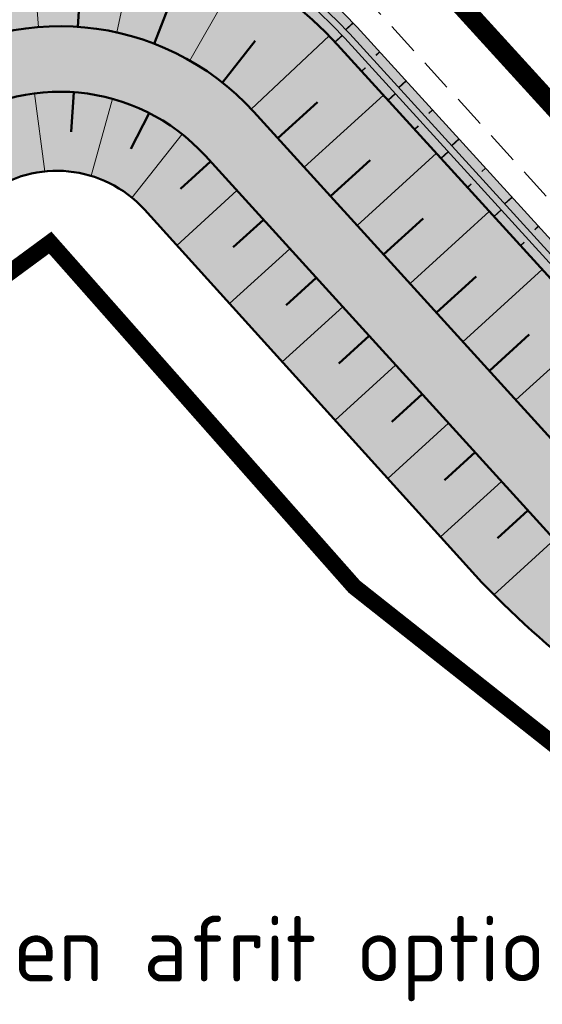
# Model space of a CAD drawing. Header units: metres. Extents: x -3 to 311477, y 0 to 754107.
# Tile 67 of 82: x 155503 to 155543, y 377063 to 377139. Entities that reach past the tile are written whole.
import ezdxf
from ezdxf import colors
from ezdxf.entities.mleader import LeaderData, LeaderLine
from ezdxf.math import Vec2, Vec3

# ---------------------------------------------------------------- set-up
doc = ezdxf.new("R2010")
doc.units = ezdxf.units.M
doc.linetypes.add('CENTER', pattern=[2, 1.25, -0.25, 0.25, -0.25])
doc.linetypes.add('DASHED2', pattern=[0.375, 0.25, -0.125])
for name, color, linetype, lineweight in [('B-WA-GW-TALUDARCERING-S', 90, 'Continuous', 25), ('B-WA-GW-TALUDARCERING_KORT-G', 90, 'Continuous', 18), ('B-WA-GW-TALUDARCERING_LANG-G', 90, 'Continuous', 18), ('N-WE-GW-TALUD-GD', 90, 'Continuous', 50), ('N-WE-GW-TALUDARCERING-S', 90, 'Continuous', 25), ('N-WE-GW-TALUDARCERING_KORT-G', 90, 'Continuous', 50), ('N-WE-GW-TALUDARCERING_LANG-G', 90, 'Continuous', 18), ('N-XX-GW-GROND_STEEN-WERK-A-2000', 7, 'Continuous', 18), ('X-XX-AL-HULPLIJN-O', 7, 'Continuous', 18), ('X-XX-AL-TEKENBLAD_SCHAALBALK-S', 7, 'Continuous', 25)]:
    doc.layers.add(name, color=color, linetype=linetype, lineweight=lineweight)
doc.layers.add('D_KLE_BUISLEIDING GEVAARLIJKE INHOUD_PPS PIPELINES', color=7, linetype='Continuous')
for name, color, linetype, true_color in [('N-KLEUR_talud', 7, 'Continuous', 0xa57500), ('N-KLEUR_water', 150, 'Continuous', 0x007fff), ('Z_ZZZ_WERKGRENS', 5, 'CENTER', 0x0000ff)]:
    doc.layers.add(name, color=color, linetype=linetype, true_color=true_color)
doc.styles.add('NLCS-ISO', font='NLCS-ISO.ttf')

# ---------------------------------------------------------------- blocks, each defined once
blk = doc.blocks.new('*U31')
at = {"layer": 'B-WA-GW-TALUDARCERING_KORT-G'}
for p, q in [((155528.9553616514, 377134.6559442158), (155529.2325062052, 377134.9085622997)), ((155532.9972509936, 377130.2216313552), (155533.2743955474, 377130.4742494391)), ((155537.0391403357, 377125.7873184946), (155537.3162848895, 377126.0399365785)), ((155541.0810296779, 377121.353005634), (155541.3581742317, 377121.6056237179))]:
    blk.add_line(p, q, dxfattribs=at)
at = {"layer": 'B-WA-GW-TALUDARCERING_LANG-G'}
for p, q in [((155526.9334642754, 377136.8722266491), (155527.4828726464, 377137.3827660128)), ((155530.9763063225, 377132.4387877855), (155531.5305954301, 377132.9440239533)), ((155535.0181956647, 377128.0044749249), (155535.5724847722, 377128.5097110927)), ((155539.0600850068, 377123.5701620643), (155539.6143741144, 377124.0753982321))]:
    blk.add_line(p, q, dxfattribs=at)
blk = doc.blocks.new('*U32')
at = {"layer": 'B-WA-GW-TALUDARCERING_KORT-G'}
for p, q in [((155530.3222482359, 377136.1252563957), (155530.0451036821, 377135.8726383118)), ((155534.364137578, 377131.690943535), (155534.0869930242, 377131.4383254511)), ((155538.4060269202, 377127.2566306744), (155538.1288823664, 377127.0040125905)), ((155542.4479162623, 377122.8223178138), (155542.1707717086, 377122.5696997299))]:
    blk.add_line(p, q, dxfattribs=at)
at = {"layer": 'B-WA-GW-TALUDARCERING_LANG-G'}
for p, q in [((155528.2989918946, 377138.3402852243), (155527.7520756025, 377137.8270832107)), ((155532.3431929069, 377133.9080999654), (155531.7889037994, 377133.4028637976)), ((155536.3850822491, 377129.4737871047), (155535.8307931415, 377128.968550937)), ((155540.4269715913, 377125.0394742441), (155539.8726824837, 377124.5342380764))]:
    blk.add_line(p, q, dxfattribs=at)
blk = doc.blocks.new('*U38')
at = {"layer": 'N-WE-GW-TALUDARCERING_KORT-G'}
for p, q in [((155506.9836793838, 377133.0621029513), (155506.7707745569, 377130.0438706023)), ((155512.7271580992, 377131.4699330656), (155511.3360943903, 377128.7343008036)), ((155517.4053782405, 377127.7740599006), (155515.1134852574, 377125.6877333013)), ((155521.4443687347, 377123.3371064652), (155519.1467900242, 377121.2456041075)), ((155525.4833592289, 377118.9001530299), (155523.180094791, 377116.8034749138)), ((155529.5223497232, 377114.4631995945), (155527.2133995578, 377112.36134572)), ((155533.5613402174, 377110.0262461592), (155531.2467043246, 377107.9192165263)), ((155537.6003307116, 377105.5892927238), (155535.2800090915, 377103.4770873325)), ((155541.6393212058, 377101.1523392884), (155539.3133138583, 377099.0349581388))]:
    blk.add_line(p, q, dxfattribs=at)
at = {"layer": 'N-WE-GW-TALUDARCERING_LANG-G'}
for p, q in [((155503.989986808, 377132.9735324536), (155504.7658024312, 377127.0197885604)), ((155509.9352936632, 377132.5541530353), (155508.3066300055, 377126.679029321)), ((155515.247969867, 377129.8526674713), (155511.4120843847, 377125.0151362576)), ((155519.4248734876, 377125.555583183), (155514.835401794, 377121.3777542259)), ((155523.4638639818, 377121.1186297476), (155518.8630208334, 377116.9304492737)), ((155527.5028544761, 377116.6816763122), (155522.8906398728, 377112.4831443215)), ((155531.5418449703, 377112.2447228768), (155526.9182589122, 377108.0358393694)), ((155535.5808354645, 377107.8077694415), (155530.9458779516, 377103.5885344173)), ((155539.6198259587, 377103.3708160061), (155534.973496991, 377099.1412294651)), ((155543.658816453, 377098.9338625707), (155539.0399673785, 377094.7292911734))]:
    blk.add_line(p, q, dxfattribs=at)
blk = doc.blocks.new('*U39')
at = {"layer": 'N-WE-GW-TALUDARCERING_KORT-G'}
for p, q in [((155507.2852936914, 377138.0531878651), (155507.5479677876, 377141.9154167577)), ((155513.1214635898, 377136.7609302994), (155514.5428538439, 377140.4484796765)), ((155518.3150814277, 377133.8016833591), (155520.8156088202, 377136.9715134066)), ((155522.5435514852, 377129.557219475), (155525.5656383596, 377132.308246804)), ((155526.5825419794, 377125.1202660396), (155529.6060787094, 377127.8726131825)), ((155530.6215324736, 377120.6833126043), (155533.6465190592, 377123.4369795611)), ((155534.6605229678, 377116.2463591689), (155537.6869594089, 377119.0013459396)), ((155538.6995134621, 377111.8094057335), (155541.7273997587, 377114.5657123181))]:
    blk.add_line(p, q, dxfattribs=at)
at = {"layer": 'N-WE-GW-TALUDARCERING_LANG-G'}
for p, q in [((155504.2881808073, 377138.0319273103), (155503.6592843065, 377145.675439)), ((155510.2519293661, 377137.6263267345), (155511.9427428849, 377145.262478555)), ((155515.8294528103, 377135.4764334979), (155519.7846064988, 377142.4179146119)), ((155520.5225275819, 377131.7742911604), (155526.476111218, 377137.3528525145)), ((155524.5630467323, 377127.3387427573), (155530.6086703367, 377132.8421172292)), ((155528.6020372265, 377122.9017893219), (155534.6505605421, 377128.4078034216)), ((155532.6410277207, 377118.4648358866), (155538.6924507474, 377123.973489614)), ((155536.6800182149, 377114.0278824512), (155542.7343409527, 377119.5391758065)), ((155540.7190087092, 377109.5909290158), (155546.776231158, 377115.1048619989))]:
    blk.add_line(p, q, dxfattribs=at)

msp = doc.modelspace()

# ---------------------------------------------------------------- hatches: boundary and pattern name
at = {"layer": 'N-KLEUR_talud'}
h = msp.add_hatch(color=256, dxfattribs=at)
h.dxf.hatch_style = 1
edge = h.paths.add_edge_path()
edge.add_line((155673.4108115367, 377006.0341118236), (155668.6244481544, 377040.0968973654))
edge.add_line((155668.6244481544, 377040.0968973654), (155660.5644984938, 377038.9669496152))
edge.add_arc((155659.590488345, 377045.8996389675), 7.000776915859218, 236.7180492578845, 277.99744058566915, ccw=False)
edge.add_line((155655.748745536, 377040.0471275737), (155645.8460909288, 377046.5484328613))
edge.add_line((155645.8460909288, 377046.5484328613), (155600.2293698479, 377076.4962396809))
edge.add_line((155600.2293698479, 377076.4962396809), (155599.1231837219, 377077.4860353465))
edge.add_line((155599.1231837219, 377077.4860353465), (155582.1363142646, 377093.9448802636))
edge.add_line((155582.1363142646, 377093.9448802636), (155577.988303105, 377102.2384679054))
edge.add_arc((155560.9951843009, 377093.7394142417), 18.9999999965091, 26.57177871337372, 37.85921574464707)
edge.add_line((155575.996086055, 377105.4001580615), (155572.8380014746, 377102.9452646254))
edge.add_arc((155560.9951843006, 377093.7394142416), 14.99999999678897, 26.571778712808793, 37.85921574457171, ccw=False)
edge.add_line((155574.4108044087, 377100.4491934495), (155579.6254909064, 377090.0228812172))
edge.add_line((155579.6254909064, 377090.0228812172), (155555.4943709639, 377105.8651875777))
edge.add_arc((155559.3360270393, 377111.7168265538), 7.000000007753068, 222.3492648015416, 236.7147241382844, ccw=False)
edge.add_line((155554.1626620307, 377107.0012889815), (155527.1156784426, 377136.6742406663))
edge.add_arc((155506.4222184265, 377117.8120904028), 28.00000000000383, 42.349264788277, 127.4616201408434)
edge.add_line((155489.3917823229, 377140.0373968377), (155133.825795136, 376867.1425545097))
edge.add_arc((155147.1594990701, 376849.7695196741), 21.89999999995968, 127.5060305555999, 216.4800687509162)
edge.add_line((155129.550503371, 376836.7490254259), (155176.2077635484, 376773.6494626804))
edge.add_arc((155173.3935404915, 376771.568561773), 3.499999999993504, -52.774248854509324, 36.480068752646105, ccw=False)
edge.add_line((155175.5108901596, 376768.7816584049), (155096.4868039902, 376708.7431136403))
edge.add_arc((155094.3694543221, 376711.5300170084), 3.499999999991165, 216.3965705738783, 307.22575114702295, ccw=False)
edge.add_line((155091.5522017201, 376709.4532195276), (155045.0742862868, 376772.5022309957))
edge.add_arc((155028.3317565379, 376760.1601202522), 20.79999999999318, 36.39657057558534, 127.1226471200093)
edge.add_line((155015.7784739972, 376776.7449053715), (155009.3459965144, 376771.8760628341))
edge.add_line((155009.3459965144, 376771.8760628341), (155007.5027565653, 376769.7596135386))
edge.add_line((155007.5027565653, 376769.7596135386), (155010.5440884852, 376765.7905704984))
edge.add_line((155010.5440884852, 376765.7905704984), (155014.6215412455, 376767.0458150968))
edge.add_line((155014.6215412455, 376767.0458150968), (155017.957784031, 376769.5065740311))
edge.add_arc((155025.9711933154, 376758.6421701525), 13.49999999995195, 35.84919676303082, 126.41188770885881, ccw=False)
edge.add_line((155036.913770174, 376766.5484974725), (155082.8034897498, 376703.0358495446))
edge.add_arc((155094.3694556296, 376711.5300119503), 14.34999518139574, 216.2939369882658, 307.2257592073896)
edge.add_line((155103.0505879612, 376700.1037131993), (155182.0746741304, 376760.1422579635))
edge.add_arc((155173.3935404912, 376771.5685617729), 14.35000000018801, 307.2257511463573, 396.5760538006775)
edge.add_line((155184.9175460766, 376780.1195731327), (155137.9884591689, 376842.3407686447))
edge.add_arc((155147.9681603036, 376849.867757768), 12.50000000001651, 126.41188770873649, 217.024690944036, ccw=False)
edge.add_line((155140.5483368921, 376859.9273909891), (155500.3487950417, 377125.310412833))
edge.add_arc((155505.6910678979, 377118.0674769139), 8.999999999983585, 42.16497704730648, 126.41188770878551, ccw=False)
edge.add_line((155512.3620034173, 377124.1088856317), (155538.1302758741, 377095.6555079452))
edge.add_arc((155593.8001357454, 377149.4222848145), 77.39508765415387, 224.0037373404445, 232.9482773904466)
edge.add_line((155547.1668301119, 377087.653891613), (155656.2955594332, 377006.5398466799))
edge.add_arc((155662.2610260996, 377014.5656305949), 9.9999999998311, 233.3770308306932, 277.9985996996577)
edge.add_line((155663.6525150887, 377004.6629158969), (155673.4108115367, 377006.0341118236))
at = {"layer": 'N-KLEUR_water'}
h = msp.add_hatch(color=256, dxfattribs=at)
h.dxf.hatch_style = 1
edge = h.paths.add_edge_path()
edge.add_line((155038.0095008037, 376793.6041018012), (155036.7918113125, 376795.1906798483))
edge.add_line((155036.7918113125, 376795.1906798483), (155035.9387319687, 376794.5359463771))
edge.add_arc((155035.3298870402, 376795.329235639), 0.999999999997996, 222.9769603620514, 307.506030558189, ccw=False)
edge.add_line((155034.5982591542, 376794.6475314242), (155033.4923079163, 376795.834475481))
edge.add_line((155033.4923079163, 376795.834475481), (155032.0290521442, 376794.4710670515))
edge.add_arc((155029.4683545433, 376792.0851022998), 3.499999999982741, -14.217662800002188, 42.976960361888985, ccw=False)
edge.add_arc((155036.2539423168, 376790.3658586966), 3.499999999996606, 165.7823371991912, 216.396570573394)
edge.add_line((155033.4366897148, 376788.2890612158), (155091.5522017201, 376709.4532195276))
edge.add_arc((155094.3694543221, 376711.5300170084), 3.499999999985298, 216.396570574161, 307.2257511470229)
edge.add_line((155096.4868039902, 376708.7431136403), (155175.5108901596, 376768.7816584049))
edge.add_arc((155173.3935404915, 376771.5685617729), 3.499999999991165, 307.2257511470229, 396.4800687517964)
edge.add_line((155176.2077635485, 376773.6494626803), (155129.550503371, 376836.7490254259))
edge.add_arc((155147.1594990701, 376849.7695196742), 21.89999999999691, 127.5060305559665, 216.4800687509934, ccw=False)
edge.add_line((155133.825795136, 376867.1425545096), (155489.3573487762, 377140.0109692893))
edge.add_arc((155506.4222184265, 377117.8120904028), 28.00000000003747, 42.349264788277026, 127.5504409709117, ccw=False)
edge.add_line((155527.1156784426, 377136.6742406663), (155554.1626620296, 377107.0012889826))
edge.add_arc((155559.3360270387, 377111.7168265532), 7.000000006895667, 222.3492647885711, 236.7146764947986)
edge.add_line((155555.4943660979, 377105.8651907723), (155575.7013463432, 377092.5990939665))
edge.add_arc((155576.1129528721, 377093.2260549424), 0.7499999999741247, 236.7146764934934, 326.7146764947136)
edge.add_line((155576.739913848, 377092.8144484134), (155577.0143292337, 377093.2324392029))
edge.add_arc((155576.3873682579, 377093.6440457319), 0.7499999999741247, 326.7146764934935, 416.7147241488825)
edge.add_line((155576.7989742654, 377094.2710070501), (155556.5919869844, 377107.537084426))
edge.add_arc((155559.3360270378, 377111.7168265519), 5.000000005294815, 222.3492647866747, 236.7147241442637, ccw=False)
edge.add_line((155555.6407663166, 377108.34858543), (155528.5937827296, 377138.0215371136))
edge.add_arc((155506.4222184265, 377117.8120904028), 30.00000000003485, 42.34926478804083, 127.5504409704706)
edge.add_line((155488.1384295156, 377141.5966034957), (155132.6010023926, 376868.7236808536))
edge.add_arc((155147.4568186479, 376849.3674228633), 24.40000000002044, 127.5060305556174, 216.4800687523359)
edge.add_line((155127.8376636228, 376834.8605708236), (155174.1976042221, 376772.1631048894))
edge.add_arc((155173.3935404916, 376771.568561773), 0.9999999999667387, -52.77424885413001, 36.48006875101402, ccw=False)
edge.add_line((155173.9984975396, 376770.7723036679), (155094.9744113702, 376710.7337589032))
edge.add_arc((155094.3694543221, 376711.5300170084), 1.000000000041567, 216.3965705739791, 307.2257511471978, ccw=False)
edge.add_line((155093.5645250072, 376710.9366462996), (155035.152271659, 376790.1750285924))
edge.add_arc((155035.9572009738, 376790.7683993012), 0.9999999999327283, 127.5060305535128, 216.3965705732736, ccw=False)
edge.add_line((155035.3483560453, 376791.5616885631), (155038.0095008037, 376793.6041018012))
h = msp.add_hatch(color=256, dxfattribs=at)
h.dxf.hatch_style = 1
edge = h.paths.add_edge_path()
edge.add_arc((155506.4222184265, 377117.8120904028), 28.00000000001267, 42.34926478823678, 127.55044097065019, ccw=False)
edge.add_line((155527.1156784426, 377136.6742406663), (155554.1626620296, 377107.0012889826))
edge.add_arc((155559.3360270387, 377111.7168265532), 7.000000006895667, 222.3492647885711, 236.7146764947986)
edge.add_line((155555.4943660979, 377105.8651907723), (155575.7013463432, 377092.5990939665))
edge.add_arc((155576.1129528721, 377093.2260549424), 0.7499999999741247, 236.7146764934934, 326.7146764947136)
edge.add_line((155576.739913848, 377092.8144484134), (155577.0143292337, 377093.2324392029))
edge.add_arc((155576.3873682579, 377093.6440457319), 0.7499999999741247, 326.7146764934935, 416.7147241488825)
edge.add_line((155576.7989742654, 377094.2710070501), (155556.5919869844, 377107.537084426))
edge.add_arc((155559.3360270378, 377111.7168265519), 5.000000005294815, 222.3492647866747, 236.7147241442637, ccw=False)
edge.add_line((155555.6407663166, 377108.34858543), (155528.5937827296, 377138.0215371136))
edge.add_arc((155506.4222184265, 377117.8120904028), 30.00000000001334, 42.34926478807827, 127.5504409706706)
edge.add_line((155488.1384295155, 377141.5966034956), (155425.5587518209, 377093.5670621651))
edge.add_line((155425.5587518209, 377093.5670621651), (155426.7753499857, 377091.9796465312))
edge.add_line((155426.7753499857, 377091.9796465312), (155489.3573487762, 377140.0109692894))
h = msp.add_hatch(color=256, dxfattribs=at)
h.dxf.hatch_style = 1
edge = h.paths.add_edge_path()
edge.add_arc((155506.4222184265, 377117.8120904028), 28.00000000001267, 42.34926478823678, 127.55044097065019, ccw=False)
edge.add_line((155527.1156784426, 377136.6742406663), (155554.1626620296, 377107.0012889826))
edge.add_arc((155559.3360270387, 377111.7168265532), 7.000000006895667, 222.3492647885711, 236.7146764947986)
edge.add_line((155555.4943660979, 377105.8651907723), (155575.7013463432, 377092.5990939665))
edge.add_arc((155576.1129528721, 377093.2260549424), 0.7499999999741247, 236.7146764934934, 326.7146764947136)
edge.add_line((155576.739913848, 377092.8144484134), (155577.0143292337, 377093.2324392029))
edge.add_arc((155576.3873682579, 377093.6440457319), 0.7499999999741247, 326.7146764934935, 416.7147241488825)
edge.add_line((155576.7989742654, 377094.2710070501), (155556.5919869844, 377107.537084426))
edge.add_arc((155559.3360270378, 377111.7168265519), 5.000000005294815, 222.3492647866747, 236.7147241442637, ccw=False)
edge.add_line((155555.6407663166, 377108.34858543), (155528.5937827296, 377138.0215371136))
edge.add_arc((155506.4222184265, 377117.8120904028), 30.00000000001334, 42.34926478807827, 127.5504409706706)
edge.add_line((155488.1384295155, 377141.5966034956), (155425.5587518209, 377093.5670621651))
edge.add_line((155425.5587518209, 377093.5670621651), (155426.7753499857, 377091.9796465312))
edge.add_line((155426.7753499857, 377091.9796465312), (155489.3573487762, 377140.0109692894))
at = {"layer": 'N-XX-GW-GROND_STEEN-WERK-A-2000'}
h = msp.add_hatch(dxfattribs=at)
h.set_pattern_fill('AGW-WERK_ONTGRAVEN', color=256, scale=2, pattern_type=2)
h.set_pattern_definition([(135, (0, 0), (-7.071067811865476, -7.071067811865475), [])])
edge = h.paths.add_edge_path()
edge.add_line((155561.80374293, 377119.4007023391), (155659.518032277, 377110.3070133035))
edge.add_line((155659.518032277, 377110.3070133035), (155659.977462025, 377114.3033034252))
edge.add_arc((155653.2017110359, 377115.0822712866), 6.820380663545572, 353.4418357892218, 382.28955002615)
edge.add_arc((155655.886044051, 377116.1826245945), 3.919273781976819, 22.28955002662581, 90.79167300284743)
edge.add_arc((155655.6690354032, 377131.8871999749), 11.78680085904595, 105.9767025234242, 270.79167300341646, ccw=False)
edge.add_arc((155648.4481041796, 377156.5563014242), 13.91778945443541, 286.6021710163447, 307.6359232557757)
edge.add_arc((155250.5924510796, 376617.7342511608), 666.1060351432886, 52.40726696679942, 62.37218559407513)
edge.add_line((155559.4832653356, 377207.8899212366), (155555.3863246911, 377200.4825928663))
edge.add_arc((155467.3534085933, 377256.054089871), 104.1056463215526, 309.2285628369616, 327.7374962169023, ccw=False)
edge.add_line((155533.1914377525, 377175.4108042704), (155519.9924167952, 377165.2714537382))
edge.add_line((155519.9924167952, 377165.2714537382), (155561.80374293, 377119.4007023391))
edge = h.paths.add_edge_path()
edge.add_line((155646.7797026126, 377057.2261701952), (155647.4869587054, 377047.5342685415))
edge.add_arc((155646.7410326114, 377047.4562027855), 0.7500000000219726, -33.285275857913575, 5.974606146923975, ccw=False)
edge.add_line((155647.3679939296, 377047.0445967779), (155647.0935404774, 377046.6265472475))
edge.add_arc((155646.4665791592, 377047.0381532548), 0.7499999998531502, 236.714676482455, 326.71472415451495, ccw=False)
edge.add_line((155646.0549726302, 377046.4111922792), (155648.0485172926, 377045.1025192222))
edge.add_line((155648.0485172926, 377045.1025192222), (155646.7797026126, 377057.2261701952))

# ---------------------------------------------------------------- linework, layer by layer
at = {"layer": 'B-WA-GW-TALUDARCERING_LANG-G'}
for p, q in [((155528.2805960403, 377138.3598719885), (155527.7341398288, 377137.846180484)), ((155526.9151632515, 377136.8919020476), (155527.4640814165, 377137.4029684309)), ((155530.3041466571, 377136.145115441), (155530.0270021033, 377135.8924973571)), ((155528.9372600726, 377134.6758032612), (155529.2144046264, 377134.9284213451)), ((155532.3250913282, 377133.9279590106), (155531.7708022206, 377133.4227228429)), ((155530.9582047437, 377132.4586468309), (155531.5124938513, 377132.9638829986)), ((155534.3460359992, 377131.7108025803), (155534.0688914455, 377131.4581844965)), ((155532.9791494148, 377130.2414904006), (155533.2562939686, 377130.4941084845)), ((155536.3669806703, 377129.49364615), (155535.8126915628, 377128.9884099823)), ((155535.0000940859, 377128.0243339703), (155535.5543831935, 377128.529570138)), ((155538.3879253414, 377127.2764897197), (155538.1107807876, 377127.0238716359)), ((155537.021038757, 377125.80717754), (155537.2981833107, 377126.0597956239)), ((155540.4088700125, 377125.0593332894), (155539.8545809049, 377124.5540971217)), ((155539.0419834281, 377123.5900211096), (155539.5962725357, 377124.0952572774)), ((155542.4298146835, 377122.8421768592), (155542.1526701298, 377122.5895587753)), ((155541.0629280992, 377121.3728646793), (155541.3400726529, 377121.6254827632))]:
    msp.add_line(p, q, dxfattribs=at)
at = {"layer": 'D_KLE_BUISLEIDING GEVAARLIJKE INHOUD_PPS PIPELINES', "linetype": 'DASHED2', "ltscale": 10, "flags": 128}
msp.add_lwpolyline([(153505.4610044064, 379257.8420710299), (153715.7652195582, 379093.4307185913), (154058.7464243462, 378824.2417041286), (154100.3414785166, 378795.6796788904), (154140.8283232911, 378760.8933841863), (154196.8792466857, 378697.4528518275), (154519.0815190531, 378324.5388839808), (154570.9136623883, 378202.1056437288), (154602.9568943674, 378129.3299416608), (154723.4038596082, 377963.9491024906), (154742.9277776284, 377946.2353490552), (154809.264939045, 377901.6459342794), (154981.5506461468, 377729.4541598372), (155087.122063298, 377624.4132006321), (155398.5098011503, 377282.1098775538), (155468.8392958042, 377206.5464437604), (155557.0216593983, 377109.8025312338), (155671.5264412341, 377099.1462507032), (155678.3898206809, 377092.955750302), (155722.2474087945, 377042.5940589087), (155954.7086815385, 376773.5122286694), (156115.3442439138, 376587.1005776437), (156268.7675211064, 376407.6539410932), (156293.2784943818, 376369.9136460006), (156597.7128510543, 375824.904240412), (156850.9457608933, 375370.6867582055), (157074.9156914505, 374970.1823415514), (157060.7987933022, 374807.7141804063), (157048.063777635, 374661.4592865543), (157051.0490397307, 374638.3561518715), (157064.2639619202, 374575.1044468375), (157150.7904165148, 374227.5330749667), (157160.3088761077, 374162.5415841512), (157222.8207817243, 373787.5319269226), (157252.0116220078, 373622.1338343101), (157263.8723258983, 373554.852982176), (157273.1935962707, 373511.7862979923), (157265.6385778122, 373010.1759668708), (157265.3092959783, 372921.1266414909), (157288.8154613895, 372741.101323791), (157248.3253808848, 372679.3350464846), (157321.8994503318, 372547.8088909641), (157345.1612130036, 372370.0478415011), (157395.433202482, 371938.0484870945), (157411.7622789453, 371834.0003545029), (157419.8304568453, 371793.8953766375), (157433.8976334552, 371724.3130809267), (157463.0339118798, 371640.0860476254), (157501.083616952, 371520.692450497), (157614.6960831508, 371561.0122011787), (158238.0014929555, 371780.6967260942), (158798.5095215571, 371978.3620963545), (158801.7246794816, 371979.5313280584), (158819.8452428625, 371970.9368342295), (158856.8633018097, 371958.0206730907), (158968.8503813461, 371997.5179909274), (159010.6091112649, 372034.2029300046), (159040.73285128, 372040.1047869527), (159102.9488770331, 372048.9153043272), (159215.9399164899, 371961.5419885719), (159253.4985285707, 371924.7952515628), (159300.9438136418, 371844.9872355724), (159626.2788700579, 371294.8228476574), (159760.5303144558, 371078.3745972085), (159784.8022978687, 371049.6367632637), (159810.4177567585, 370865.407354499), (159931.9096960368, 370828.3509402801), (160203.2394626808, 370745.4209464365), (160261.6988507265, 370757.1685485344), (160468.2011362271, 370679.5418783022), (160537.0206903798, 370654.1813493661), (160667.6205899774, 370602.5850374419), (160698.3521249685, 370592.5044227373), (160784.5913782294, 370599.7752241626), (160993.631327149, 370520.4309317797), (161279.7622770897, 370410.9517896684), (161404.8465677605, 370355.029137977)], dxfattribs=at)
at = {"layer": 'D_KLE_BUISLEIDING GEVAARLIJKE INHOUD_PPS PIPELINES', "const_width": 1.5}
msp.add_lwpolyline([(155090.7369155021, 377627.869837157), (155402.1892338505, 377285.4955218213), (155472.5170343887, 377209.9339082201), (155559.4127011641, 377114.6016167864), (155673.6426187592, 377103.9709162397), (155681.9624914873, 377096.4667157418), (155726.0245411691, 377045.8702410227), (155958.4943357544, 376776.7785464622), (156119.1382761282, 376590.3571730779), (156272.781610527, 376410.6531536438), (156297.5624433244, 376372.4973475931), (156602.0780108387, 375827.3425554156), (156855.3113279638, 375373.1243460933), (157080.0299962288, 374971.281032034), (157065.7800247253, 374807.281359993)], dxfattribs=at)
at = {"layer": 'N-WE-GW-TALUD-GD', "lineweight": 25}
for points in [[(155425.5582061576, 377093.5666433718), (155488.1753226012, 377141.6249187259, -0.3894432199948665), (155528.5937827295, 377138.0215371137), (155555.6407663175, 377108.3485854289, 0.06276336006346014), (155556.5919869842, 377107.5370844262), (155576.7989742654, 377094.2710070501)], [(155426.014839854, 377092.9716764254), (155488.6319562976, 377141.0299517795, -0.3894432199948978), (155528.0394936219, 377137.516300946), (155555.0864772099, 377107.8433492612, 0.06276336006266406), (155556.1803809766, 377106.910123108), (155576.3873682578, 377093.6440457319)], [(155576.3873682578, 377093.6440457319), (155576.1129528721, 377093.2260549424), (155555.9059774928, 377106.4921485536, -0.06276336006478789), (155554.7169511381, 377107.5065251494), (155527.6699675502, 377137.179476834, 0.3894432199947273), (155488.9356099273, 377140.6327175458), (155426.3192619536, 377092.5750322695)], [(155576.7989742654, 377094.2710070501, -0.4142138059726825), (155577.0143292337, 377093.2324392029), (155576.739913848, 377092.8144484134, -0.4142135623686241), (155575.7013463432, 377092.5990939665), (155555.4943709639, 377105.8651875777, -0.06276336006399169), (155554.1626620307, 377107.0012889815), (155527.1156784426, 377136.6742406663, 0.3894432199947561), (155489.3917823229, 377140.0373968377), (155426.77589565, 377091.9800653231)]]:
    msp.add_lwpolyline(points, format="xyb", dxfattribs=at)
at = {"layer": 'N-WE-GW-TALUD-GD'}
for points in [[(155588.1686409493, 377072.941595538), (155580.2277763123, 377088.8186639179), (155579.6254909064, 377090.0228812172), (155555.4943709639, 377105.8651875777, -0.06276336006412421), (155554.1626620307, 377107.0012889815), (155527.1156784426, 377136.6742406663, 0.3894432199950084), (155489.3917823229, 377140.0373968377), (155133.825795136, 376867.1425545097, 0.4089785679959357), (155129.5505033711, 376836.7490254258), (155176.2077635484, 376773.6494626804, -0.410406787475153), (155175.5108901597, 376768.7816584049), (155096.4868039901, 376708.7431136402, -0.4184586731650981), (155091.5522017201, 376709.4532195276), (155045.0742862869, 376772.5022309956, 0.417930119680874), (155015.7784739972, 376776.7449053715), (155009.3459965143, 376771.8760628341), (155007.5027565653, 376769.7596135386)], [(155007.5027565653, 376769.7596135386), (155014.6271599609, 376775.095894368, -0.4180737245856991), (155042.7810430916, 376770.8665105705), (155088.9361814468, 376707.5247647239, 0.4184586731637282), (155098.4529143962, 376706.1552747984), (155177.4770005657, 376766.1938195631, 0.4104067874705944), (155178.8209706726, 376775.5817278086), (155132.0674495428, 376838.0889059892, -0.4140175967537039), (155136.0931378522, 376866.0756625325), (155493.9383079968, 377134.1068526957, -0.3864791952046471), (155520.7180532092, 377131.5625846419), (155548.253623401, 377101.3139264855, 0.05908772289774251), (155550.9941452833, 377099.0104104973), (155588.1686409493, 377072.941595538)], [(155010.5440884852, 376765.7905704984), (155017.6246350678, 376771.0940019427, -0.4180737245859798), (155038.7400474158, 376767.9219640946), (155084.9022081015, 376704.5705810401, 0.4188520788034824), (155101.4776996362, 376702.1739842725), (155180.5017858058, 376762.2125290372, 0.410795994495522), (155182.8319741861, 376778.5670237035), (155136.0713467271, 376841.0837026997, -0.414017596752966), (155139.0906129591, 376862.0737701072), (155496.9357831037, 377130.1049602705, -0.3864791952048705), (155517.0205920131, 377128.1967592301), (155544.5800862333, 377097.9218198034, 0.05857796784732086), (155548.1816354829, 377094.8758185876), (155649.7722633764, 377023.6348445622, 0.1829812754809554), (155666.350906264, 377019.8864971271), (155671.3653227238, 377020.59110243)], [(155010.5440884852, 376765.7905704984), (155014.6215412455, 376767.0458150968), (155017.957784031, 376769.5065740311, -0.4170929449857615), (155036.9137701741, 376766.5484974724), (155082.8034897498, 376703.0358495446, 0.418985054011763), (155103.0505879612, 376700.1037131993), (155182.0746741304, 376760.1422579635, 0.4108962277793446), (155184.9175460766, 376780.1195731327), (155137.9884591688, 376842.3407686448, -0.4173496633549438), (155140.5483368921, 376859.9273909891), (155500.3487950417, 377125.310412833, -0.3851006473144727), (155512.3620034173, 377124.1088856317), (155538.1302758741, 377095.6555079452, 0.03904774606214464), (155547.1668301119, 377087.653891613), (155656.2955594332, 377006.5398466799, 0.1971963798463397), (155663.6525150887, 377004.6629158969), (155673.4108115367, 377006.0341118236)]]:
    msp.add_lwpolyline(points, format="xyb", dxfattribs=at)
at = {"layer": 'X-XX-AL-HULPLIJN-O'}
msp.add_lwpolyline([(155133.825795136, 376867.1425545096), (155489.3573487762, 377140.0109692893, -0.3898896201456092), (155527.1156784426, 377136.6742406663), (155554.1626620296, 377107.0012889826, 0.06276315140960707), (155555.4943660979, 377105.8651907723), (155575.7013463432, 377092.5990939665, 0.4142135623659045), (155576.739913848, 377092.8144484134), (155577.0143292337, 377093.2324392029, 0.41421380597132), (155576.7989742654, 377094.2710070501), (155556.5919869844, 377107.537084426, -0.06276336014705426), (155555.6407663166, 377108.34858543), (155528.5937827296, 377138.0215371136, 0.3898896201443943), (155488.1384295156, 377141.5966034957), (155132.6010023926, 376868.7236808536, 0.4089785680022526)], format="xyb", dxfattribs=at)
msp.add_lwpolyline([(155489.3573487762, 377140.0109692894, -0.3898896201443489), (155527.1156784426, 377136.6742406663), (155554.1626620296, 377107.0012889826, 0.06276315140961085), (155555.4943660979, 377105.8651907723), (155575.7013463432, 377092.5990939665, 0.4142135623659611), (155576.739913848, 377092.8144484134), (155577.0143292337, 377093.2324392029, 0.4142138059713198), (155576.7989742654, 377094.2710070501), (155556.5919869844, 377107.537084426, -0.06276336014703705), (155555.6407663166, 377108.34858543), (155528.5937827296, 377138.0215371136, 0.3898896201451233), (155488.1384295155, 377141.5966034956), (155425.5587518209, 377093.5670621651), (155426.7753499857, 377091.9796465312)], format="xyb", close=True, dxfattribs=at)
at = {"layer": 'Z_ZZZ_WERKGRENS', "ltscale": 5, "flags": 128}
msp.add_lwpolyline([(155729.6383478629, 377257.0019479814, 1.25, 1.25, 0), (155709.2021896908, 377226.0707219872, 1.25, 1.25, 0), (155699.2264668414, 377212.2490464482, 1.25, 1.25, -0.1966661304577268), (155672.5085035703, 377190.8340949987, 1.25, 1.25, 0.4885837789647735), (155667.8373059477, 377165.8204314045, 1.25, 1.25, -0.2363158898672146), (155664.8084110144, 377154.5830002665, 1.25, 1.25, 0.03715252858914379), (155659.8663441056, 377148.1240359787, 1.25, 1.25, -0.1801867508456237), (155652.5623833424, 377142.738033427, 1.25, 1.25, 0.8755492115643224), (155655.82498356, 377120.6014765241, 1.25, 1.25, -0.308128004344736), (155659.9751048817, 377117.858799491, 1.25, 1.25, -0.126540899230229), (155660.4741902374, 377114.2461975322, 1.25, 1.25, 0), (155657.3358041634, 377086.9473530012, 1.25, 1.25, 0.05901695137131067), (155657.3717697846, 377076.4788594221, 1.25, 1.25, 0), (155659.3605937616, 377058.9938943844, 1, 1, 0), (155650.5917940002, 377057.7618020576, 1, 1, 0), (155607.7492550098, 377085.9140660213, 1.25, 1.25, 0), (155528.1508667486, 377173.8943785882, 1.25, 1.25, 0), (155111.7257355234, 376855.8094585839, 1.25, 1.25, 0), (155174.089, 376771.469, 1.25, 1.25, 0), (155094.268, 376710.825, 1.25, 1.25, 0), (155035.2637409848, 376790.8664598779, 1.25, 1.25, 0), (155038.313923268, 376793.2074571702, 1.25, 1.25, 0), (155035.1395947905, 376797.3434211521, 1.25, 1.25, 0), (155002.1474964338, 376772.1084933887, 1.25, 1.25, 0), (155011.0325779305, 376761.5783070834, 1.25, 1.25, 0), (155026.7283063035, 376769.491264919, 1.25, 1.25, 0), (155026.7283063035, 376769.491264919, 1.25, 1.25, 0), (155026.7283063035, 376769.491264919, 1.25, 1.25, 0), (155026.7283063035, 376769.491264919, 1.25, 1.25, 0), (155026.7283063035, 376769.491264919, 1.25, 1.25, 0), (155090.3126986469, 376686.4977953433, 1.25, 1.25, 0), (155200.1597118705, 376770.1270934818, 1.25, 1.25, 0), (155140.8390510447, 376853.7563916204, 1.25, 1.25, 0), (155140.8390510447, 376853.7563916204, 1.25, 1.25, 0), (155140.8390510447, 376853.7563916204, 1.25, 1.25, 0), (155505.1782447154, 377121.5845045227, 1.25, 1.25, 0), (155505.1782447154, 377121.5845045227, 1.25, 1.25, 0), (155505.1782447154, 377121.5845045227, 1.25, 1.25, 0), (155528.3844476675, 377095.3353426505, 1.25, 1.25, 0), (155643.6623254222, 377004.2422681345, 1.25, 1.25, 0), (155659.06175745, 376975.1151919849, 1.25, 1.25, 0), (155666.4296656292, 376920.1779871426, 1.25, 1.25, -0.2044344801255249), (155662.0122810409, 376904.216322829, 1.25, 1.25, -0.03773865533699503), (155615.2464897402, 376836.4748407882, 1.25, 1.25, 0), (155614.9447411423, 376721.6587998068, 1.25, 1.25, -0.2603640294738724), (155604.6115831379, 376701.8311110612, 1.25, 1.25, 0), (155578.4443452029, 376684.6513904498, 1.25, 1.25, 0.1512597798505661), (155540.5690196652, 376644.4074430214, 1.25, 1.25, 0)], format="xyseb", dxfattribs=at)

# ---------------------------------------------------------------- block references
at = {"layer": 'B-WA-GW-TALUDARCERING-S'}
for name in ['*U32', '*U31']:
    msp.add_blockref(name, (0, 0), dxfattribs=at)
at = {"layer": 'N-WE-GW-TALUDARCERING-S'}
for name in ['*U39', '*U38']:
    msp.add_blockref(name, (0, 0), dxfattribs=at)

# ---------------------------------------------------------------- leaders
at = {"layer": 'X-XX-AL-TEKENBLAD_SCHAALBALK-S'}
ml = msp.add_multileader_mtext('Standard', dxfattribs=at)
ml.set_content('\\pxsa1.18333;Wens van het waterschap om dit gebied 20 tot 40 cm af te graven en in te richten als natuur. Deze werkzaamheden vallen niet binnen de scope van het contract voor de aanleg van de Nieuwe Verbinding N69. ', color=256, style='NLCS-ISO')
ml.set_leader_properties()
ml.build(insert=Vec2(0, 0))
ml.multileader.update_dxf_attribs({"text_left_attachment_type": 5, "text_right_attachment_type": 5, "dogleg_length": 0, "arrow_head_size": 5, "scale": 2})
ctx = ml.context
ctx.base_point, ctx.scale, ctx.char_height, ctx.arrow_head_size, ctx.landing_gap_size, ctx.plane_origin = Vec3(155820.7088756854, 377163.3683629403), 2, 5, 5, 1e-10, Vec3(155643.8948772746, 377139.213512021)
ctx.left_attachment, ctx.right_attachment = 5, 5
notes = []
notes.append((ctx, [(0, (1, 1, 0), (155820.7088756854, 377163.3683629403), (1, 0), 0, [(1, [(155680.4270930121, 377110.5309582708), (155700.980072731, 377150.1227540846)], 0, [])])]))
ctx.mtext.insert, ctx.mtext.width, ctx.mtext.flow_direction = Vec3(155820.7088756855, 377200.840479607), 173.6509620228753, 5
ml = msp.add_multileader_mtext('Standard', dxfattribs=at)
ml.set_content('Aanbrengen duiker en afrit optioneel. Duiker %%C500mm b.o.b. 19,8 m+NAP, lengte 9,6m  ', color=256, style='NLCS-ISO')
ml.set_leader_properties()
ml.build(insert=Vec2(0, 0))
ml.multileader.update_dxf_attribs({"text_left_attachment_type": 5, "text_right_attachment_type": 5, "dogleg_length": 0, "arrow_head_size": 5, "scale": 2})
ctx = ml.context
ctx.base_point, ctx.scale, ctx.char_height, ctx.arrow_head_size, ctx.landing_gap_size, ctx.plane_origin = Vec3(155443.2541831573, 377047.0529587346), 2, 5, 5, 1e-10, Vec3(155588.6323630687, 377081.9365286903)
ctx.left_attachment, ctx.right_attachment = 5, 5
notes.append((ctx, [(1, (1, 1, 0), (155558.2541831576, 377047.0529587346), (-1, 0), 0, [(0, [(155580.8985637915, 377093.0973474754)], 0, [])])]))
ctx.mtext.insert, ctx.mtext.width, ctx.mtext.flow_direction = Vec3(155443.2541831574, 377070.2196254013), 119.0645723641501, 5
ml = msp.add_multileader_mtext('Standard', dxfattribs=at)
ml.set_content('\\pxa0.83333,sm1.15,ql;Bodemhoogte 19.7 m+NAP', color=256, style='NLCS-ISO')
ml.set_leader_properties()
ml.build(insert=Vec2(0, 0))
ml.multileader.update_dxf_attribs({"text_left_attachment_type": 5, "text_right_attachment_type": 5, "dogleg_length": 0, "arrow_head_size": 5, "scale": 2})
ctx = ml.context
ctx.base_point, ctx.scale, ctx.char_height, ctx.arrow_head_size, ctx.landing_gap_size, ctx.plane_origin = Vec3(155524.5051941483, 377026.861607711), 2, 5, 5, 1e-10, Vec3(155617.1117520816, 377076.5092501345)
ctx.left_attachment, ctx.right_attachment, ctx.text_align_type = 5, 5, 2
notes.append((ctx, [(1, (1, 1, 0), (155563.0051941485, 377026.861607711), (-1, 0), 0, [(0, [(155609.9318406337, 377071.5399081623)], 0, [])])]))
ctx.mtext.insert, ctx.mtext.width, ctx.mtext.defined_height, ctx.mtext.alignment, ctx.mtext.flow_direction = Vec3(155563.0051941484, 377044.1078198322), 41.70966273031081, 17.17398401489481, 3, 5
for ctx, leaders in notes:
    for number, flags, end, landing, length, lines in leaders:
        leader = LeaderData()
        leader.index, (leader.has_last_leader_line, leader.has_dogleg_vector, leader.attachment_direction) = number, flags
        leader.last_leader_point, leader.dogleg_vector, leader.dogleg_length = Vec3(end), Vec3(landing), length
        for number, points, colour, breaks in lines:
            line = LeaderLine()
            line.index, line.vertices, line.color, line.breaks = number, Vec3.list(points), colors.encode_raw_color(colour), breaks
            leader.lines.append(line)
        ctx.leaders.append(leader)

doc.saveas('drawing.dxf')
